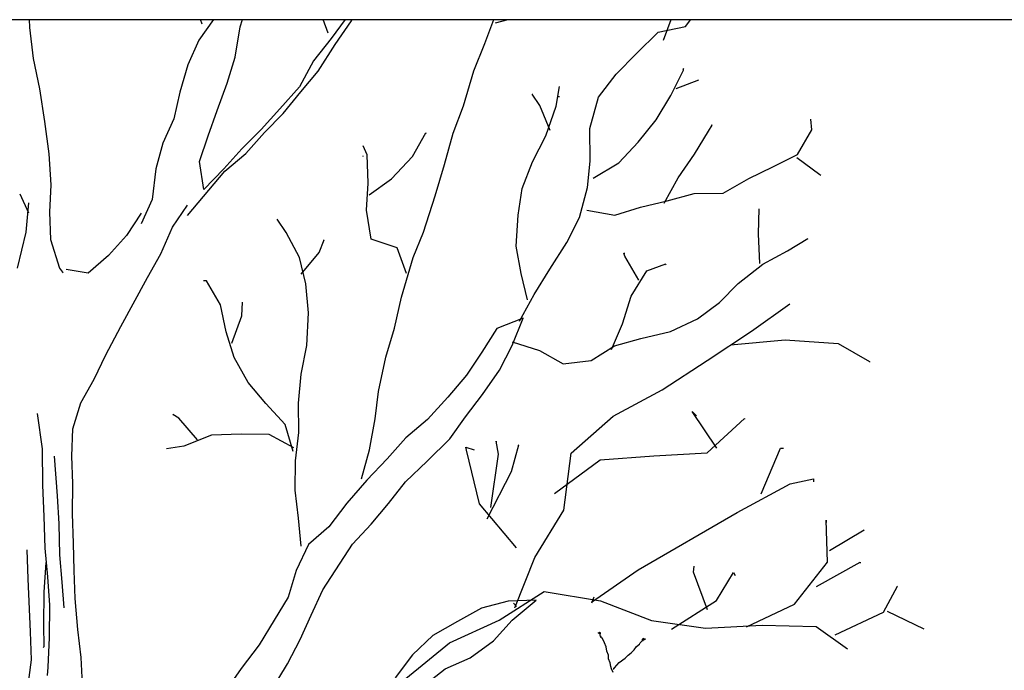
# Paper-space layout '113851PD001' of a CAD drawing. Header units: feet. Extents: x -1 to 187, y -1 to 115.
# Tile 13 of 32: x 4.394 to 5.858, y 11.29 to 12.258. Entities that reach past the tile are written whole.
import ezdxf

# ---------------------------------------------------------------- set-up
doc = ezdxf.new("R2010")
doc.units = ezdxf.units.FT
doc.header["$MEASUREMENT"] = 0
doc.layers.add('MA_Detail - frame', color=92, linetype='Continuous', plot=False)
doc.layers.add('MA_Detail - plant', color=7, linetype='Continuous')

psp = doc.layouts.new('113851PD001')

# ---------------------------------------------------------------- linework, layer by layer
at = {"layer": 'MA_Detail - frame'}
psp.add_line((1.5, 12.2578), (12.9917, 12.2578), dxfattribs=at)
at = {"layer": 'MA_Detail - plant'}
for p, q in [((4.4076, 12.2578), (4.4084, 12.2461)), ((4.4084, 12.2461), (4.4136, 12.1999)), ((4.6818, 12.2578), (4.66, 12.2271)), ((4.6653, 12.2509), (4.6629, 12.2578)), ((4.7145, 12.2019), (4.7218, 12.2471)), ((4.7218, 12.2471), (4.7254, 12.2578)), ((4.8527, 12.2376), (4.8453, 12.2578)), ((4.878, 12.2578), (4.8573, 12.2298)), ((4.8631, 12.2208), (4.8874, 12.2561)), ((4.8874, 12.2561), (4.8884, 12.2578)), ((5.0855, 12.2224), (5.0993, 12.2578)), ((5.1018, 12.2533), (5.1205, 12.2578)), ((5.3435, 12.2393), (5.384, 12.2478)), ((5.3514, 12.2273), (5.3627, 12.2578)), ((5.384, 12.2478), (5.3923, 12.2578)), ((5.3112, 12.2073), (5.3435, 12.2393)), ((4.66, 12.2271), (4.6436, 12.1908)), ((4.8573, 12.2298), (4.8307, 12.1967)), ((4.8377, 12.181), (4.8631, 12.2208)), ((5.0691, 12.1816), (5.0855, 12.2224)), ((4.7026, 12.1634), (4.7145, 12.2019)), ((5.2812, 12.1765), (5.3112, 12.2073)), ((4.4136, 12.1999), (4.4232, 12.1549)), ((4.6436, 12.1908), (4.6317, 12.1501)), ((4.8307, 12.1967), (4.8098, 12.1581)), ((4.8122, 12.1502), (4.8377, 12.181)), ((5.054, 12.1295), (5.0691, 12.1816)), ((5.2546, 12.1423), (5.2812, 12.1765)), ((5.3626, 12.1451), (5.3813, 12.1826)), ((5.3813, 12.1849), (5.3801, 12.1837)), ((5.3813, 12.1826), (5.3813, 12.1849)), ((4.6873, 12.1226), (4.7026, 12.1634)), ((4.8098, 12.1581), (4.7809, 12.125)), ((5.1916, 12.1291), (5.1969, 12.1584)), ((5.3704, 12.1554), (5.404, 12.1682)), ((4.4232, 12.1549), (4.4306, 12.1065)), ((4.6317, 12.1501), (4.6232, 12.1105)), ((4.7855, 12.1183), (4.8122, 12.1502)), ((5.1677, 12.1301), (5.1562, 12.1469)), ((5.1562, 12.1469), (5.1573, 12.1469)), ((5.3405, 12.1088), (5.3626, 12.1451)), ((5.0388, 12.0887), (5.054, 12.1295)), ((5.1829, 12.0931), (5.1677, 12.1301)), ((5.1764, 12.0849), (5.1916, 12.1291)), ((5.1969, 12.1429), (5.1946, 12.1429)), ((5.2417, 12.0959), (5.2546, 12.1423)), ((4.6743, 12.0852), (4.6873, 12.1226)), ((4.7809, 12.125), (4.7531, 12.0942)), ((4.7577, 12.0897), (4.7855, 12.1183)), ((4.4306, 12.1065), (4.4369, 12.0581)), ((4.6232, 12.1105), (4.6068, 12.0742)), ((5.3139, 12.0757), (5.3405, 12.1088)), ((5.4186, 12.0917), (5.4241, 12.1008)), ((5.4241, 12.1008), (5.423, 12.1008)), ((5.572, 12.0938), (5.5706, 12.1096)), ((4.6613, 12.0467), (4.6743, 12.0852)), ((4.7531, 12.0942), (4.7242, 12.0656)), ((4.7299, 12.0589), (4.7577, 12.0897)), ((4.9781, 12.0543), (4.9979, 12.0895)), ((4.9979, 12.0895), (4.9979, 12.0884)), ((5.0258, 12.0423), (5.0388, 12.0887)), ((5.1566, 12.0463), (5.1764, 12.0849)), ((5.2423, 12.0474), (5.2417, 12.0959)), ((5.3976, 12.0576), (5.4186, 12.0917)), ((5.551, 12.0574), (5.572, 12.0938)), ((4.6068, 12.0742), (4.596, 12.0357)), ((4.9106, 12.0565), (4.9048, 12.07)), ((5.285, 12.0449), (5.3139, 12.0757)), ((4.4369, 12.0581), (4.4398, 12.0119)), ((4.7242, 12.0656), (4.6975, 12.0359)), ((4.6987, 12.0325), (4.7299, 12.0589)), ((4.9123, 12.0148), (4.9106, 12.0565)), ((5.3733, 12.0223), (5.3976, 12.0576)), ((5.514, 12.0389), (5.551, 12.0574)), ((4.6675, 12.005), (4.6613, 12.0467)), ((4.9048, 12.0545), (4.9037, 12.0544)), ((4.947, 12.0212), (4.9781, 12.0543)), ((5.0118, 11.9958), (5.0258, 12.0423)), ((5.1414, 12.0066), (5.1566, 12.0463)), ((5.2383, 12.0079), (5.2423, 12.0474)), ((5.247, 12.0218), (5.285, 12.0449)), ((5.5499, 12.0529), (5.5841, 12.0274)), ((4.596, 12.0357), (4.591, 11.9905)), ((4.6432, 11.9664), (4.6987, 12.0325)), ((4.6975, 12.0359), (4.6675, 12.005)), ((5.4782, 12.0215), (5.514, 12.0389)), ((5.5841, 12.0274), (5.5853, 12.0263)), ((4.4398, 12.0119), (4.438, 11.9713)), ((4.9094, 11.9742), (4.9123, 12.0148)), ((4.9134, 11.997), (4.947, 12.0212)), ((5.3523, 11.9848), (5.3733, 12.0223)), ((5.4401, 11.9996), (5.4782, 12.0215)), ((4.4074, 11.97), (4.3946, 11.998)), ((5.1351, 11.967), (5.1414, 12.0066)), ((5.2265, 11.9637), (5.2383, 12.0079)), ((5.3568, 11.9883), (5.3973, 11.999)), ((5.3973, 11.999), (5.4401, 11.9996)), ((4.4035, 11.9415), (4.4074, 11.9855)), ((4.591, 11.9905), (4.5745, 11.9542)), ((4.9945, 11.9415), (5.0118, 11.9958)), ((5.3175, 11.9787), (5.3568, 11.9883)), ((4.438, 11.9713), (4.4397, 11.9307)), ((4.5745, 11.9697), (4.5524, 11.9367)), ((4.6211, 11.9489), (4.6432, 11.9819)), ((4.9168, 11.9314), (4.9094, 11.9742)), ((5.2374, 11.9743), (5.2793, 11.967)), ((5.2793, 11.967), (5.3175, 11.9787)), ((5.493, 11.9391), (5.4936, 11.9763)), ((4.7903, 11.941), (4.7765, 11.9611)), ((5.1323, 11.9207), (5.1351, 11.967)), ((5.2078, 11.9263), (5.2265, 11.9637)), ((4.3906, 11.8883), (4.4035, 11.9415)), ((4.6035, 11.9092), (4.6211, 11.9489)), ((4.81, 11.904), (4.7903, 11.941)), ((4.9792, 11.904), (4.9945, 11.9415)), ((5.4947, 11.8951), (5.493, 11.9391)), ((4.4397, 11.9307), (4.4527, 11.888)), ((4.5524, 11.9367), (4.5257, 11.907)), ((4.8392, 11.9112), (4.8469, 11.9305)), ((4.8469, 11.9305), (4.8458, 11.9293)), ((4.9553, 11.9184), (4.9168, 11.9314)), ((5.1824, 11.8864), (5.2078, 11.9263)), ((5.5362, 11.9137), (5.5664, 11.9322)), ((5.5664, 11.9322), (5.5653, 11.931)), ((4.5837, 11.874), (4.6035, 11.9092)), ((4.8126, 11.8793), (4.8392, 11.9112)), ((4.9693, 11.8802), (4.9553, 11.9184)), ((5.1397, 11.8802), (5.1323, 11.9207)), ((5.2938, 11.906), (5.2926, 11.9105)), ((5.2926, 11.9105), (5.2938, 11.9105)), ((5.4993, 11.894), (5.5362, 11.9137)), ((4.5257, 11.907), (4.4956, 11.8807)), ((4.8195, 11.8647), (4.81, 11.904)), ((4.9619, 11.8452), (4.9792, 11.904)), ((5.3146, 11.8702), (5.2938, 11.906)), ((5.3268, 11.8839), (5.3549, 11.8944)), ((5.3549, 11.8944), (5.3538, 11.8932)), ((4.4527, 11.888), (4.4573, 11.8824)), ((4.4573, 11.8824), (4.4584, 11.8813)), ((4.4956, 11.8807), (4.4629, 11.8859)), ((5.1492, 11.8409), (5.1397, 11.8802)), ((5.1592, 11.8489), (5.1824, 11.8864)), ((5.3036, 11.8463), (5.3268, 11.8839)), ((5.4624, 11.8654), (5.4993, 11.894)), ((4.5441, 11.8012), (4.5837, 11.874)), ((4.6706, 11.8695), (4.6672, 11.8694)), ((4.6717, 11.8695), (4.6706, 11.8695)), ((4.6925, 11.8337), (4.6717, 11.8695)), ((5.4346, 11.8368), (5.4624, 11.8654)), ((4.8235, 11.8219), (4.8195, 11.8647)), ((4.7243, 11.8172), (4.7252, 11.8375)), ((4.9513, 11.7988), (4.9619, 11.8452)), ((5.1372, 11.8091), (5.1592, 11.8489)), ((5.2907, 11.8055), (5.3036, 11.8463)), ((5.4022, 11.8127), (5.4346, 11.8368)), ((4.7009, 11.7932), (4.6925, 11.8337)), ((4.8208, 11.7733), (4.8235, 11.8219)), ((5.4825, 11.7946), (5.5395, 11.8348)), ((4.7091, 11.7764), (4.7243, 11.8172)), ((5.1428, 11.8137), (5.1035, 11.7985)), ((5.1264, 11.7729), (5.1428, 11.8137)), ((5.3619, 11.7941), (5.4022, 11.8127)), ((4.5221, 11.7592), (4.5441, 11.8012)), ((4.7127, 11.755), (4.7009, 11.7932)), ((4.9383, 11.7557), (4.9513, 11.7988)), ((5.1035, 11.7985), (5.0814, 11.7633)), ((5.2743, 11.767), (5.2907, 11.8055)), ((5.318, 11.7834), (5.3619, 11.7941)), ((5.4166, 11.7508), (5.4825, 11.7946)), ((5.1263, 11.7785), (5.1671, 11.7656)), ((5.2787, 11.7727), (5.318, 11.7834)), ((5.4512, 11.7739), (5.5323, 11.7817)), ((5.5323, 11.7817), (5.6114, 11.776)), ((4.8123, 11.7304), (4.8208, 11.7733)), ((5.0814, 11.7633), (5.0582, 11.7291)), ((5.1077, 11.7366), (5.1264, 11.7729)), ((5.1671, 11.7656), (5.2024, 11.7457)), ((5.244, 11.7508), (5.2787, 11.7727)), ((5.6114, 11.776), (5.658, 11.7495)), ((4.5045, 11.7229), (4.5221, 11.7592)), ((4.7335, 11.718), (4.7127, 11.755)), ((4.9277, 11.7048), (4.9383, 11.7557)), ((5.2024, 11.7457), (5.244, 11.7508)), ((5.3495, 11.7071), (5.4166, 11.7508)), ((5.658, 11.7495), (5.658, 11.7484)), ((5.0823, 11.7001), (5.1077, 11.7366)), ((4.4847, 11.6877), (4.5045, 11.7229)), ((4.8084, 11.6875), (4.8123, 11.7304)), ((5.0582, 11.7291), (5.0304, 11.6961)), ((4.7599, 11.6868), (4.7335, 11.718)), ((4.9226, 11.6642), (4.9277, 11.7048)), ((5.2767, 11.6678), (5.3495, 11.7071)), ((5.0304, 11.6961), (5.0004, 11.663)), ((5.0568, 11.6671), (5.0823, 11.7001)), ((4.4728, 11.6492), (4.4847, 11.6877)), ((4.7885, 11.6556), (4.7599, 11.6868)), ((4.809, 11.6435), (4.8084, 11.6875)), ((5.4307, 11.6202), (5.3939, 11.675)), ((5.3939, 11.675), (5.4008, 11.6683)), ((4.4195, 11.6721), (4.4269, 11.6192)), ((4.6305, 11.6648), (4.6214, 11.6703)), ((4.6214, 11.6703), (4.6225, 11.6703)), ((4.658, 11.6325), (4.6305, 11.6648)), ((4.9142, 11.6178), (4.9226, 11.6642)), ((5.0004, 11.663), (4.9681, 11.6355)), ((5.0335, 11.6341), (5.0568, 11.6671)), ((5.2143, 11.6128), (5.2767, 11.6678)), ((5.4162, 11.6132), (5.4719, 11.6647)), ((5.4719, 11.6647), (5.4719, 11.6636)), ((4.4711, 11.6085), (4.4728, 11.6492)), ((4.8003, 11.6152), (4.7885, 11.6556)), ((4.6793, 11.6395), (4.6378, 11.6232)), ((4.7233, 11.6412), (4.6793, 11.6395)), ((4.765, 11.6406), (4.7233, 11.6412)), ((4.8014, 11.6208), (4.765, 11.6406)), ((4.8039, 11.6017), (4.809, 11.6435)), ((4.9681, 11.6355), (4.9403, 11.6046)), ((5.0001, 11.6009), (5.0335, 11.6341)), ((5.106, 11.6114), (5.1024, 11.6305)), ((5.1024, 11.6305), (5.1024, 11.6293)), ((4.4269, 11.6192), (4.4277, 11.5651)), ((4.6378, 11.6232), (4.6119, 11.6194)), ((4.9024, 11.5748), (4.9142, 11.6178)), ((5.0586, 11.6175), (5.0574, 11.622)), ((5.0574, 11.622), (5.0698, 11.6176)), ((5.0777, 11.5377), (5.0586, 11.6175)), ((5.1255, 11.5857), (5.1363, 11.6253)), ((5.1363, 11.6253), (5.1352, 11.6241)), ((5.497, 11.5523), (5.5255, 11.6203)), ((5.5255, 11.6203), (5.53, 11.6204)), ((4.4451, 11.6082), (4.4493, 11.5496)), ((4.4727, 11.568), (4.4711, 11.6085)), ((4.8033, 11.5577), (4.8039, 11.6017)), ((4.9403, 11.6046), (4.9103, 11.5727)), ((5.0947, 11.5323), (5.106, 11.6114)), ((5.1891, 11.5527), (5.2573, 11.6032)), ((5.203, 11.5281), (5.2143, 11.6128)), ((5.2573, 11.6032), (5.3373, 11.6088)), ((5.3373, 11.6088), (5.4162, 11.6132)), ((4.9678, 11.57), (5.0001, 11.6009)), ((4.9103, 11.5727), (4.8803, 11.5384)), ((5.0893, 11.5153), (5.1255, 11.5857)), ((5.5397, 11.5675), (5.5746, 11.5747)), ((5.5746, 11.5747), (5.5746, 11.5702)), ((4.4277, 11.5651), (4.4294, 11.5189)), ((4.4722, 11.5228), (4.4727, 11.568)), ((4.8084, 11.516), (4.8033, 11.5577)), ((4.9423, 11.5381), (4.9678, 11.57)), ((5.4613, 11.5247), (5.5397, 11.5675)), ((4.4493, 11.5496), (4.4521, 11.5079)), ((4.8803, 11.5384), (4.8537, 11.5031)), ((4.9168, 11.5073), (4.9423, 11.5381)), ((5.1327, 11.4719), (5.0777, 11.5377)), ((5.1599, 11.4576), (5.203, 11.5281)), ((4.4294, 11.5189), (4.4312, 11.4715)), ((4.4739, 11.4789), (4.4722, 11.5228)), ((4.8123, 11.4744), (4.8084, 11.516)), ((5.3136, 11.4393), (5.4613, 11.5247)), ((4.4521, 11.5079), (4.4527, 11.4617)), ((4.8537, 11.5031), (4.8236, 11.4768)), ((4.889, 11.4776), (4.9168, 11.5073)), ((5.5954, 11.4509), (5.5934, 11.513)), ((5.5934, 11.513), (5.5935, 11.5096)), ((5.5985, 11.4679), (5.65, 11.499)), ((5.65, 11.499), (5.6489, 11.4979)), ((4.4312, 11.4715), (4.4351, 11.4287)), ((4.4745, 11.4383), (4.4739, 11.4789)), ((4.8236, 11.4768), (4.8049, 11.4382)), ((4.8448, 11.4094), (4.889, 11.4776)), ((4.4041, 11.4689), (4.4058, 11.4261)), ((4.4527, 11.4617), (4.4566, 11.4211)), ((5.1305, 11.3827), (5.1599, 11.4576)), ((4.4326, 11.4501), (4.4298, 11.4061)), ((5.396, 11.4359), (5.397, 11.4449)), ((5.5466, 11.3883), (5.5954, 11.4509)), ((5.579, 11.4146), (5.6439, 11.4505)), ((5.6439, 11.4505), (5.6439, 11.4493)), ((4.4058, 11.4261), (4.4091, 11.3472)), ((4.4351, 11.4287), (4.4379, 11.387)), ((4.4761, 11.3966), (4.4745, 11.4383)), ((4.8049, 11.4382), (4.7931, 11.3985)), ((5.2443, 11.391), (5.3136, 11.4393)), ((5.417, 11.3798), (5.396, 11.4359)), ((5.4304, 11.3935), (5.4557, 11.4356)), ((5.4557, 11.4356), (5.4581, 11.4311)), ((4.4566, 11.4211), (4.4594, 11.3828)), ((5.6787, 11.3765), (5.6996, 11.4151)), ((5.6996, 11.4151), (5.6985, 11.414)), ((4.4298, 11.4061), (4.4293, 11.3576)), ((4.4801, 11.3504), (4.4761, 11.3966)), ((4.7931, 11.3985), (4.7721, 11.3644)), ((4.8272, 11.3719), (4.8448, 11.4094)), ((5.1071, 11.3644), (5.1742, 11.407)), ((5.1742, 11.407), (5.2578, 11.3934)), ((5.2476, 11.3989), (5.2443, 11.3899)), ((4.4379, 11.387), (4.4374, 11.3385)), ((5.0809, 11.3821), (5.045, 11.3624)), ((5.1202, 11.3927), (5.0809, 11.3821)), ((5.1619, 11.3944), (5.1202, 11.3927)), ((5.1262, 11.3646), (5.1619, 11.3944)), ((5.1281, 11.3895), (5.1327, 11.385)), ((5.2578, 11.3934), (5.3338, 11.364)), ((5.3633, 11.3509), (5.4304, 11.3935)), ((5.4749, 11.3546), (5.5466, 11.3883)), ((4.8108, 11.3356), (4.8272, 11.3719)), ((5.607, 11.3428), (5.6787, 11.3765)), ((5.6843, 11.3777), (5.7388, 11.3514)), ((4.4293, 11.3576), (4.4297, 11.3249)), ((4.7721, 11.3644), (4.75, 11.328)), ((5.045, 11.3624), (5.0081, 11.3416)), ((5.0331, 11.3307), (5.1071, 11.3644)), ((5.0984, 11.3338), (5.1262, 11.3646)), ((5.3338, 11.364), (5.414, 11.3527)), ((5.414, 11.3527), (5.4985, 11.3572)), ((5.4985, 11.3572), (5.5786, 11.3549)), ((5.5786, 11.3549), (5.6253, 11.3216)), ((4.4091, 11.3472), (4.4108, 11.3055)), ((4.4374, 11.3385), (4.4358, 11.2945)), ((4.4852, 11.3087), (4.4801, 11.3504)), ((5.0081, 11.3416), (4.978, 11.313)), ((5.2548, 11.3451), (5.2548, 11.3462)), ((5.2548, 11.3462), (5.2559, 11.3451)), ((5.2559, 11.3462), (5.2548, 11.3451)), ((5.2559, 11.3462), (5.2548, 11.3451)), ((5.2559, 11.3451), (5.2548, 11.3462)), ((5.2548, 11.3462), (5.2548, 11.3451)), ((5.2559, 11.3451), (5.2548, 11.3451)), ((5.2548, 11.3451), (5.2582, 11.3451)), ((5.2582, 11.3451), (5.2548, 11.3451)), ((5.2548, 11.3451), (5.2559, 11.3451)), ((5.2559, 11.3451), (5.2548, 11.3451)), ((5.2548, 11.3451), (5.2559, 11.3451)), ((5.2559, 11.3451), (5.2548, 11.3451)), ((5.2548, 11.3451), (5.2559, 11.3451)), ((5.2559, 11.3451), (5.2548, 11.3451)), ((5.2548, 11.3451), (5.2571, 11.3451)), ((5.2559, 11.3451), (5.2548, 11.3451)), ((5.2548, 11.3451), (5.2559, 11.3451)), ((5.2548, 11.3451), (5.2559, 11.3451)), ((5.2548, 11.3451), (5.2559, 11.3451)), ((5.2559, 11.3451), (5.2548, 11.3451)), ((5.2548, 11.3451), (5.2559, 11.3451)), ((5.2559, 11.3451), (5.2548, 11.3451)), ((5.2559, 11.3451), (5.2559, 11.3462)), ((5.2559, 11.3462), (5.2571, 11.3451)), ((5.2571, 11.3451), (5.2559, 11.3462)), ((5.2559, 11.3462), (5.2559, 11.3451)), ((5.2559, 11.3451), (5.2559, 11.3462)), ((5.2559, 11.3462), (5.2559, 11.3451)), ((5.2559, 11.3451), (5.2559, 11.3462)), ((5.2559, 11.3462), (5.2559, 11.3451)), ((5.2559, 11.3451), (5.2559, 11.3462)), ((5.2559, 11.3462), (5.2571, 11.3451)), ((5.2571, 11.3451), (5.2559, 11.3462)), ((5.2559, 11.3462), (5.2559, 11.3451)), ((5.2559, 11.3451), (5.2559, 11.3462)), ((5.2559, 11.3462), (5.2559, 11.3451)), ((5.2559, 11.3451), (5.2559, 11.3462)), ((5.2559, 11.3462), (5.2571, 11.3451)), ((5.2571, 11.3451), (5.2559, 11.3462)), ((5.2559, 11.3462), (5.2559, 11.3451)), ((5.2559, 11.3451), (5.2559, 11.3462)), ((5.2559, 11.3462), (5.2559, 11.3451)), ((5.2559, 11.3451), (5.2559, 11.3462)), ((5.2559, 11.3451), (5.2559, 11.3462)), ((5.2559, 11.3462), (5.2571, 11.3451)), ((5.2571, 11.3451), (5.2559, 11.3462)), ((5.2559, 11.3462), (5.2559, 11.3451)), ((5.2559, 11.3451), (5.2571, 11.3462)), ((5.2571, 11.3462), (5.2559, 11.3451)), ((5.2559, 11.3451), (5.2559, 11.3462)), ((5.2559, 11.3462), (5.2571, 11.3451)), ((5.2571, 11.3451), (5.2559, 11.3462)), ((5.2559, 11.3462), (5.2559, 11.3451)), ((5.2559, 11.3451), (5.2571, 11.3462)), ((5.2571, 11.3462), (5.2559, 11.3451)), ((5.2559, 11.3451), (5.2559, 11.3462)), ((5.2559, 11.3462), (5.2559, 11.3451)), ((5.2559, 11.3451), (5.2559, 11.3462)), ((5.2571, 11.3451), (5.2559, 11.3451)), ((5.2571, 11.3451), (5.2559, 11.3451)), ((5.2571, 11.3417), (5.2571, 11.3451)), ((5.2582, 11.3395), (5.2571, 11.3417)), ((5.2582, 11.3406), (5.2571, 11.3395)), ((5.2571, 11.3395), (5.2582, 11.3395)), ((5.2594, 11.3384), (5.2582, 11.3406)), ((5.2605, 11.3372), (5.2594, 11.3384)), ((5.3214, 11.3364), (5.3214, 11.3375)), ((5.3214, 11.3375), (5.3214, 11.3364)), ((5.3226, 11.3364), (5.3214, 11.3375)), ((5.3214, 11.3375), (5.3214, 11.3364)), ((4.4297, 11.3249), (4.4286, 11.3237)), ((4.75, 11.328), (4.7234, 11.2927)), ((4.7921, 11.2993), (4.8108, 11.3356)), ((4.9683, 11.2779), (5.0331, 11.3307)), ((5.0638, 11.3085), (5.0984, 11.3338)), ((5.2639, 11.3305), (5.2605, 11.3372)), ((5.2662, 11.3249), (5.2639, 11.3305)), ((5.2674, 11.3181), (5.2662, 11.3249)), ((5.308, 11.3205), (5.3113, 11.3251)), ((5.3113, 11.3251), (5.3158, 11.3285)), ((5.3158, 11.3285), (5.317, 11.3307)), ((5.317, 11.3307), (5.3203, 11.3342)), ((5.3203, 11.3353), (5.3192, 11.3353)), ((5.3214, 11.3364), (5.3203, 11.3353)), ((5.3203, 11.3353), (5.3248, 11.3364)), ((5.3214, 11.3364), (5.3203, 11.3353)), ((5.3203, 11.3342), (5.3214, 11.3353)), ((5.3203, 11.3342), (5.3214, 11.3342)), ((5.3214, 11.3342), (5.3203, 11.3342)), ((5.3203, 11.3342), (5.3214, 11.3342)), ((5.3214, 11.3342), (5.3203, 11.3342)), ((5.3203, 11.3342), (5.3214, 11.3342)), ((5.3214, 11.3342), (5.3203, 11.3342)), ((5.3214, 11.3353), (5.3214, 11.3364)), ((5.3214, 11.3364), (5.3226, 11.3364)), ((5.3226, 11.3364), (5.3214, 11.3364)), ((5.3214, 11.3364), (5.3226, 11.3364)), ((5.3248, 11.3364), (5.3214, 11.3364)), ((5.3214, 11.3353), (5.3226, 11.3353)), ((5.3226, 11.3353), (5.3214, 11.3353)), ((4.4869, 11.2693), (4.4852, 11.3087)), ((4.978, 11.313), (4.9525, 11.2788)), ((5.0268, 11.2922), (5.0638, 11.3085)), ((5.2696, 11.3125), (5.2674, 11.3181)), ((5.2697, 11.3068), (5.2696, 11.3125)), ((5.2945, 11.3081), (5.299, 11.3126)), ((5.299, 11.3126), (5.3035, 11.316)), ((5.3035, 11.316), (5.308, 11.3205)), ((4.4108, 11.3055), (4.4047, 11.2603)), ((4.4358, 11.2945), (4.4348, 11.2821)), ((4.7678, 11.2595), (4.7921, 11.2993)), ((5.272, 11.3012), (5.2697, 11.3068)), ((5.2731, 11.2955), (5.272, 11.3012)), ((5.2743, 11.2922), (5.2731, 11.2955)), ((5.2788, 11.2933), (5.2855, 11.3013)), ((5.2855, 11.3013), (5.2945, 11.3081)), ((4.7234, 11.2927), (4.7002, 11.2597)), ((4.9922, 11.2647), (5.0268, 11.2922)), ((5.2765, 11.2865), (5.2743, 11.2922)), ((5.2765, 11.2922), (5.2776, 11.2922)), ((5.2776, 11.2922), (5.2765, 11.2922)), ((5.2765, 11.2922), (5.2776, 11.2922)), ((5.2776, 11.2922), (5.2788, 11.2933))]:
    psp.add_line(p, q, dxfattribs=at)

doc.saveas('drawing.dxf')
